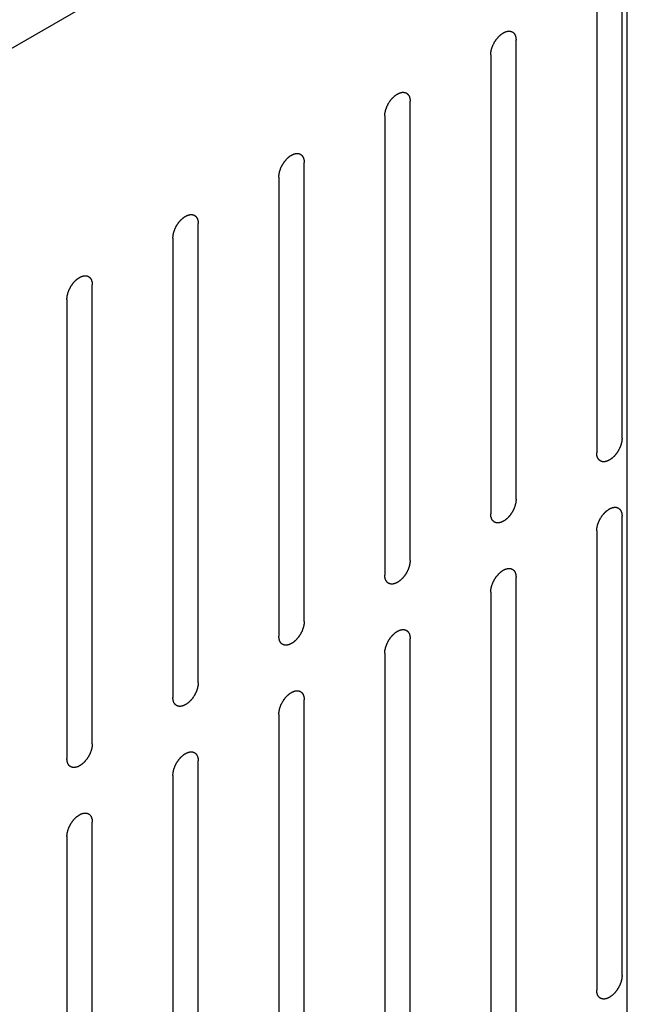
# Model space of a CAD drawing. Header units: inches. Extents: x 5 to 265, y 5 to 171.
# Tile 33 of 212: x 193.74 to 195, y 78.89 to 80.94. Entities that reach past the tile are written whole.
import ezdxf

# ---------------------------------------------------------------- set-up
doc = ezdxf.new("R2010")
doc.units = ezdxf.units.IN
doc.header["$LTSCALE"] = 14.96
doc.header["$MEASUREMENT"] = 0
doc.layers.get('0').update_dxf_attribs({"linetype": 'CONTINUOUS'})

msp = doc.modelspace()

# ---------------------------------------------------------------- linework, layer by layer
at = {"color": 7, "linetype": 'Continuous'}
for p, q in [((195.0046, 60.5139), (195.0046, 123.458)), ((190.5337, 79.0445), (195.0046, 81.6258)), ((194.9937, 80.0686), (194.9937, 81.028)), ((194.9407, 80.9974), (194.9407, 80.038)), ((194.7724, 79.9408), (194.7724, 80.9002)), ((194.7194, 80.8696), (194.7194, 79.9102)), ((194.5511, 79.813), (194.5511, 80.7724)), ((194.498, 80.7418), (194.498, 79.7824)), ((194.3298, 79.6852), (194.3298, 80.6446)), ((194.2767, 80.614), (194.2767, 79.6546)), ((194.1084, 79.5575), (194.1084, 80.5169)), ((194.0554, 80.4862), (194.0554, 79.5268)), ((193.8871, 79.4297), (193.8871, 80.3891)), ((193.8341, 80.3585), (193.8341, 79.3991)), ((194.9937, 78.9459), (194.9937, 79.9053)), ((194.9407, 79.8747), (194.9407, 78.9153)), ((194.7724, 78.8181), (194.7724, 79.7775)), ((194.7194, 79.7469), (194.7194, 78.7875)), ((194.5511, 78.6903), (194.5511, 79.6497)), ((194.498, 79.6191), (194.498, 78.6597)), ((194.3298, 78.5625), (194.3298, 79.5219)), ((194.2767, 79.4913), (194.2767, 78.5319)), ((194.1084, 78.4348), (194.1084, 79.3942)), ((194.0554, 79.3635), (194.0554, 78.4042)), ((193.8871, 78.307), (193.8871, 79.2664)), ((193.8341, 79.2358), (193.8341, 78.2764))]:
    msp.add_line(p, q, dxfattribs=at)
for points in [[(194.7194, 80.8696), (194.7194, 80.8701), (194.7195, 80.8711), (194.7196, 80.8727), (194.7197, 80.874), (194.7198, 80.8749), (194.7198, 80.8754), (194.7199, 80.8758), (194.72, 80.8762), (194.7201, 80.8768), (194.7203, 80.8777), (194.7206, 80.8791), (194.7209, 80.8805), (194.7211, 80.8814), (194.7213, 80.882), (194.7214, 80.8824), (194.7215, 80.8828), (194.7217, 80.8834), (194.7221, 80.8843), (194.7226, 80.8857), (194.7231, 80.8871), (194.7234, 80.8881), (194.7237, 80.8887), (194.7238, 80.8891), (194.724, 80.8895), (194.7243, 80.89), (194.7248, 80.891), (194.7255, 80.8924), (194.7262, 80.8938), (194.7266, 80.8947), (194.7269, 80.8953), (194.7271, 80.8957), (194.7274, 80.8961), (194.7277, 80.8966), (194.7283, 80.8975), (194.7291, 80.8988), (194.73, 80.9), (194.7305, 80.9009), (194.7309, 80.9014), (194.7311, 80.9018), (194.7314, 80.9021), (194.7318, 80.9026), (194.7325, 80.9034), (194.7334, 80.9045), (194.7344, 80.9057), (194.735, 80.9065), (194.7354, 80.9069), (194.7357, 80.9073), (194.736, 80.9076), (194.7364, 80.9079), (194.7371, 80.9086), (194.7382, 80.9096), (194.7392, 80.9105), (194.7399, 80.9112), (194.7403, 80.9116), (194.7406, 80.9119), (194.741, 80.9121), (194.7414, 80.9124), (194.7422, 80.9129), (194.7433, 80.9137), (194.7444, 80.9144), (194.7451, 80.915), (194.7456, 80.9153), (194.7459, 80.9155), (194.7462, 80.9156), (194.7466, 80.9159), (194.7474, 80.9162), (194.7485, 80.9167), (194.7495, 80.9172), (194.7503, 80.9175), (194.7507, 80.9177), (194.751, 80.9179), (194.7513, 80.918), (194.7518, 80.9181), (194.7525, 80.9182), (194.7535, 80.9185), (194.7545, 80.9187), (194.7553, 80.9189), (194.7557, 80.9189), (194.756, 80.919), (194.7563, 80.919), (194.7567, 80.919), (194.7573, 80.919), (194.7583, 80.9189), (194.7592, 80.9189), (194.7599, 80.9189), (194.7603, 80.9189), (194.7606, 80.9189), (194.7608, 80.9188), (194.7612, 80.9186), (194.7617, 80.9184), (194.7626, 80.9181), (194.7634, 80.9178), (194.764, 80.9176), (194.7644, 80.9174), (194.7646, 80.9174), (194.7648, 80.9172), (194.7651, 80.917), (194.7656, 80.9166), (194.7663, 80.916), (194.767, 80.9154), (194.7674, 80.915), (194.7677, 80.9148), (194.7679, 80.9147), (194.7681, 80.9144), (194.7683, 80.9141), (194.7686, 80.9135), (194.7691, 80.9127), (194.7696, 80.9119), (194.77, 80.9113), (194.7702, 80.911), (194.7704, 80.9108), (194.7705, 80.9105), (194.7706, 80.9101), (194.7708, 80.9094), (194.7711, 80.9084), (194.7714, 80.9074), (194.7717, 80.9067), (194.7718, 80.9062), (194.7719, 80.906), (194.7719, 80.9056), (194.772, 80.9051), (194.772, 80.9043), (194.7721, 80.9031), (194.7723, 80.9016), (194.7724, 80.9007), (194.7724, 80.9002)], [(194.498, 80.7418), (194.4981, 80.7423), (194.4982, 80.7434), (194.4983, 80.7449), (194.4984, 80.7462), (194.4985, 80.7471), (194.4985, 80.7476), (194.4985, 80.748), (194.4986, 80.7484), (194.4988, 80.749), (194.499, 80.75), (194.4993, 80.7513), (194.4996, 80.7527), (194.4998, 80.7537), (194.5, 80.7542), (194.5, 80.7546), (194.5002, 80.755), (194.5004, 80.7556), (194.5008, 80.7566), (194.5013, 80.758), (194.5018, 80.7593), (194.5021, 80.7603), (194.5023, 80.7609), (194.5025, 80.7613), (194.5027, 80.7617), (194.503, 80.7623), (194.5035, 80.7632), (194.5041, 80.7646), (194.5048, 80.766), (194.5053, 80.767), (194.5056, 80.7675), (194.5058, 80.7679), (194.5061, 80.7683), (194.5064, 80.7688), (194.507, 80.7697), (194.5078, 80.771), (194.5086, 80.7722), (194.5092, 80.7731), (194.5096, 80.7736), (194.5098, 80.774), (194.5101, 80.7744), (194.5105, 80.7748), (194.5111, 80.7756), (194.5121, 80.7768), (194.513, 80.7779), (194.5137, 80.7787), (194.5141, 80.7791), (194.5144, 80.7795), (194.5147, 80.7798), (194.5151, 80.7802), (194.5158, 80.7808), (194.5168, 80.7818), (194.5179, 80.7827), (194.5186, 80.7834), (194.519, 80.7838), (194.5193, 80.7841), (194.5196, 80.7843), (194.5201, 80.7846), (194.5208, 80.7851), (194.5219, 80.7859), (194.523, 80.7867), (194.5238, 80.7872), (194.5242, 80.7875), (194.5246, 80.7877), (194.5249, 80.7879), (194.5253, 80.7881), (194.5261, 80.7884), (194.5271, 80.7889), (194.5282, 80.7894), (194.529, 80.7898), (194.5294, 80.79), (194.5297, 80.7901), (194.53, 80.7902), (194.5304, 80.7903), (194.5312, 80.7904), (194.5322, 80.7907), (194.5332, 80.7909), (194.5339, 80.7911), (194.5344, 80.7912), (194.5347, 80.7913), (194.5349, 80.7912), (194.5353, 80.7912), (194.536, 80.7912), (194.537, 80.7912), (194.5379, 80.7911), (194.5386, 80.7911), (194.5389, 80.7911), (194.5392, 80.7911), (194.5395, 80.791), (194.5398, 80.7909), (194.5404, 80.7906), (194.5413, 80.7903), (194.5421, 80.79), (194.5427, 80.7898), (194.5431, 80.7897), (194.5433, 80.7896), (194.5435, 80.7894), (194.5438, 80.7892), (194.5443, 80.7888), (194.545, 80.7882), (194.5456, 80.7876), (194.5461, 80.7873), (194.5464, 80.787), (194.5466, 80.7869), (194.5467, 80.7866), (194.547, 80.7863), (194.5473, 80.7857), (194.5478, 80.7849), (194.5483, 80.7841), (194.5487, 80.7836), (194.5489, 80.7832), (194.5491, 80.783), (194.5491, 80.7827), (194.5493, 80.7823), (194.5495, 80.7816), (194.5498, 80.7806), (194.5501, 80.7796), (194.5503, 80.7789), (194.5505, 80.7785), (194.5506, 80.7782), (194.5506, 80.7778), (194.5506, 80.7773), (194.5507, 80.7765), (194.5508, 80.7753), (194.5509, 80.7738), (194.551, 80.7729), (194.5511, 80.7724)], [(194.2767, 80.614), (194.2768, 80.6145), (194.2768, 80.6156), (194.277, 80.6171), (194.2771, 80.6184), (194.2772, 80.6193), (194.2772, 80.6199), (194.2772, 80.6202), (194.2773, 80.6207), (194.2774, 80.6212), (194.2777, 80.6222), (194.278, 80.6235), (194.2783, 80.6249), (194.2785, 80.6259), (194.2786, 80.6264), (194.2787, 80.6268), (194.2789, 80.6273), (194.2791, 80.6278), (194.2794, 80.6288), (194.2799, 80.6302), (194.2804, 80.6316), (194.2808, 80.6325), (194.281, 80.6331), (194.2811, 80.6335), (194.2814, 80.6339), (194.2816, 80.6345), (194.2821, 80.6354), (194.2828, 80.6368), (194.2835, 80.6382), (194.284, 80.6392), (194.2843, 80.6397), (194.2845, 80.6402), (194.2847, 80.6405), (194.2851, 80.641), (194.2857, 80.6419), (194.2865, 80.6432), (194.2873, 80.6445), (194.2879, 80.6454), (194.2882, 80.6459), (194.2885, 80.6463), (194.2888, 80.6466), (194.2892, 80.647), (194.2898, 80.6478), (194.2908, 80.649), (194.2917, 80.6501), (194.2924, 80.6509), (194.2928, 80.6514), (194.293, 80.6517), (194.2934, 80.652), (194.2938, 80.6524), (194.2945, 80.653), (194.2955, 80.654), (194.2966, 80.655), (194.2973, 80.6556), (194.2977, 80.656), (194.298, 80.6563), (194.2983, 80.6565), (194.2988, 80.6568), (194.2995, 80.6574), (194.3006, 80.6581), (194.3017, 80.6589), (194.3025, 80.6594), (194.3029, 80.6597), (194.3032, 80.66), (194.3036, 80.6601), (194.304, 80.6603), (194.3047, 80.6606), (194.3058, 80.6611), (194.3069, 80.6616), (194.3076, 80.662), (194.3081, 80.6622), (194.3084, 80.6624), (194.3087, 80.6624), (194.3091, 80.6625), (194.3098, 80.6627), (194.3109, 80.6629), (194.3119, 80.6631), (194.3126, 80.6633), (194.313, 80.6634), (194.3133, 80.6635), (194.3136, 80.6634), (194.314, 80.6634), (194.3147, 80.6634), (194.3156, 80.6634), (194.3166, 80.6633), (194.3172, 80.6633), (194.3176, 80.6633), (194.3179, 80.6633), (194.3182, 80.6632), (194.3185, 80.6631), (194.3191, 80.6629), (194.32, 80.6625), (194.3208, 80.6622), (194.3214, 80.662), (194.3217, 80.6619), (194.322, 80.6618), (194.3222, 80.6616), (194.3225, 80.6614), (194.3229, 80.661), (194.3236, 80.6604), (194.3243, 80.6599), (194.3248, 80.6595), (194.3251, 80.6592), (194.3253, 80.6591), (194.3254, 80.6588), (194.3256, 80.6585), (194.326, 80.658), (194.3265, 80.6572), (194.327, 80.6563), (194.3274, 80.6558), (194.3276, 80.6555), (194.3277, 80.6552), (194.3278, 80.6549), (194.3279, 80.6545), (194.3282, 80.6538), (194.3285, 80.6528), (194.3288, 80.6518), (194.329, 80.6511), (194.3291, 80.6507), (194.3292, 80.6504), (194.3293, 80.65), (194.3293, 80.6495), (194.3294, 80.6487), (194.3295, 80.6475), (194.3296, 80.6461), (194.3297, 80.6451), (194.3298, 80.6446)], [(194.0554, 80.4862), (194.0554, 80.4868), (194.0555, 80.4878), (194.0556, 80.4894), (194.0558, 80.4907), (194.0558, 80.4916), (194.0559, 80.4921), (194.0559, 80.4925), (194.056, 80.4929), (194.0561, 80.4934), (194.0563, 80.4944), (194.0566, 80.4958), (194.057, 80.4971), (194.0572, 80.4981), (194.0573, 80.4986), (194.0574, 80.4991), (194.0576, 80.4995), (194.0578, 80.5), (194.0581, 80.501), (194.0586, 80.5024), (194.0591, 80.5038), (194.0595, 80.5048), (194.0597, 80.5053), (194.0598, 80.5057), (194.06, 80.5061), (194.0603, 80.5067), (194.0608, 80.5077), (194.0615, 80.5091), (194.0622, 80.5104), (194.0627, 80.5114), (194.063, 80.512), (194.0632, 80.5124), (194.0634, 80.5127), (194.0637, 80.5133), (194.0643, 80.5141), (194.0652, 80.5154), (194.066, 80.5167), (194.0666, 80.5176), (194.0669, 80.5181), (194.0672, 80.5185), (194.0675, 80.5188), (194.0678, 80.5193), (194.0685, 80.5201), (194.0694, 80.5212), (194.0704, 80.5223), (194.0711, 80.5231), (194.0714, 80.5236), (194.0717, 80.5239), (194.072, 80.5242), (194.0724, 80.5246), (194.0732, 80.5253), (194.0742, 80.5262), (194.0752, 80.5272), (194.076, 80.5279), (194.0764, 80.5282), (194.0767, 80.5285), (194.077, 80.5288), (194.0774, 80.5291), (194.0782, 80.5296), (194.0793, 80.5303), (194.0804, 80.5311), (194.0812, 80.5316), (194.0816, 80.5319), (194.0819, 80.5322), (194.0822, 80.5323), (194.0827, 80.5325), (194.0834, 80.5329), (194.0845, 80.5334), (194.0856, 80.5339), (194.0863, 80.5342), (194.0867, 80.5344), (194.0871, 80.5346), (194.0874, 80.5346), (194.0878, 80.5347), (194.0885, 80.5349), (194.0895, 80.5351), (194.0906, 80.5354), (194.0913, 80.5355), (194.0917, 80.5356), (194.092, 80.5357), (194.0923, 80.5357), (194.0927, 80.5357), (194.0934, 80.5356), (194.0943, 80.5356), (194.0953, 80.5356), (194.0959, 80.5355), (194.0963, 80.5355), (194.0966, 80.5355), (194.0968, 80.5354), (194.0972, 80.5353), (194.0978, 80.5351), (194.0986, 80.5348), (194.0995, 80.5345), (194.1001, 80.5342), (194.1004, 80.5341), (194.1007, 80.534), (194.1009, 80.5338), (194.1011, 80.5336), (194.1016, 80.5332), (194.1023, 80.5327), (194.103, 80.5321), (194.1035, 80.5317), (194.1037, 80.5315), (194.104, 80.5313), (194.1041, 80.5311), (194.1043, 80.5307), (194.1047, 80.5302), (194.1052, 80.5294), (194.1057, 80.5286), (194.106, 80.528), (194.1062, 80.5277), (194.1064, 80.5275), (194.1065, 80.5271), (194.1066, 80.5267), (194.1068, 80.526), (194.1072, 80.525), (194.1075, 80.524), (194.1077, 80.5233), (194.1078, 80.5229), (194.1079, 80.5226), (194.1079, 80.5222), (194.108, 80.5218), (194.1081, 80.5209), (194.1082, 80.5197), (194.1083, 80.5183), (194.1084, 80.5173), (194.1084, 80.5169)], [(193.8341, 80.3585), (193.8341, 80.359), (193.8342, 80.36), (193.8343, 80.3616), (193.8344, 80.3629), (193.8345, 80.3638), (193.8346, 80.3643), (193.8346, 80.3647), (193.8347, 80.3651), (193.8348, 80.3657), (193.835, 80.3666), (193.8353, 80.368), (193.8356, 80.3694), (193.8359, 80.3703), (193.836, 80.3709), (193.8361, 80.3713), (193.8362, 80.3717), (193.8364, 80.3722), (193.8368, 80.3732), (193.8373, 80.3746), (193.8378, 80.376), (193.8381, 80.377), (193.8384, 80.3775), (193.8385, 80.378), (193.8387, 80.3784), (193.839, 80.3789), (193.8395, 80.3799), (193.8402, 80.3813), (193.8409, 80.3827), (193.8414, 80.3836), (193.8416, 80.3842), (193.8418, 80.3846), (193.8421, 80.385), (193.8424, 80.3855), (193.843, 80.3864), (193.8438, 80.3876), (193.8447, 80.3889), (193.8453, 80.3898), (193.8456, 80.3903), (193.8458, 80.3907), (193.8461, 80.391), (193.8465, 80.3915), (193.8472, 80.3923), (193.8481, 80.3934), (193.8491, 80.3946), (193.8497, 80.3954), (193.8501, 80.3958), (193.8504, 80.3962), (193.8507, 80.3964), (193.8511, 80.3968), (193.8518, 80.3975), (193.8529, 80.3984), (193.8539, 80.3994), (193.8546, 80.4001), (193.855, 80.4005), (193.8553, 80.4008), (193.8557, 80.401), (193.8561, 80.4013), (193.8569, 80.4018), (193.858, 80.4026), (193.8591, 80.4033), (193.8598, 80.4039), (193.8603, 80.4041), (193.8606, 80.4044), (193.8609, 80.4045), (193.8613, 80.4047), (193.8621, 80.4051), (193.8632, 80.4056), (193.8642, 80.4061), (193.865, 80.4064), (193.8654, 80.4066), (193.8657, 80.4068), (193.866, 80.4068), (193.8665, 80.4069), (193.8672, 80.4071), (193.8682, 80.4073), (193.8692, 80.4076), (193.87, 80.4077), (193.8704, 80.4078), (193.8707, 80.4079), (193.871, 80.4079), (193.8714, 80.4079), (193.872, 80.4079), (193.873, 80.4078), (193.8739, 80.4078), (193.8746, 80.4078), (193.875, 80.4077), (193.8753, 80.4078), (193.8755, 80.4076), (193.8759, 80.4075), (193.8765, 80.4073), (193.8773, 80.407), (193.8782, 80.4067), (193.8787, 80.4065), (193.8791, 80.4063), (193.8794, 80.4063), (193.8795, 80.4061), (193.8798, 80.4058), (193.8803, 80.4054), (193.881, 80.4049), (193.8817, 80.4043), (193.8821, 80.4039), (193.8824, 80.4037), (193.8826, 80.4035), (193.8828, 80.4033), (193.883, 80.403), (193.8833, 80.4024), (193.8838, 80.4016), (193.8844, 80.4008), (193.8847, 80.4002), (193.8849, 80.3999), (193.8851, 80.3997), (193.8852, 80.3994), (193.8853, 80.399), (193.8855, 80.3982), (193.8858, 80.3972), (193.8861, 80.3962), (193.8864, 80.3955), (193.8865, 80.3951), (193.8866, 80.3948), (193.8866, 80.3945), (193.8867, 80.394), (193.8867, 80.3931), (193.8868, 80.3919), (193.887, 80.3905), (193.8871, 80.3895), (193.8871, 80.3891)], [(194.9937, 80.0686), (194.9937, 80.0681), (194.9936, 80.067), (194.9935, 80.0655), (194.9934, 80.0642), (194.9933, 80.0633), (194.9932, 80.0627), (194.9932, 80.0623), (194.9931, 80.0619), (194.993, 80.0614), (194.9928, 80.0604), (194.9925, 80.0591), (194.9922, 80.0577), (194.9919, 80.0567), (194.9918, 80.0562), (194.9917, 80.0558), (194.9916, 80.0553), (194.9914, 80.0548), (194.991, 80.0538), (194.9905, 80.0524), (194.99, 80.051), (194.9897, 80.0501), (194.9894, 80.0495), (194.9893, 80.0491), (194.9891, 80.0487), (194.9888, 80.0481), (194.9883, 80.0471), (194.9876, 80.0458), (194.9869, 80.0444), (194.9864, 80.0434), (194.9862, 80.0429), (194.986, 80.0424), (194.9857, 80.0421), (194.9854, 80.0416), (194.9848, 80.0407), (194.984, 80.0394), (194.9831, 80.0381), (194.9825, 80.0372), (194.9822, 80.0367), (194.982, 80.0363), (194.9817, 80.036), (194.9813, 80.0355), (194.9806, 80.0348), (194.9797, 80.0336), (194.9787, 80.0325), (194.9781, 80.0317), (194.9777, 80.0312), (194.9774, 80.0309), (194.9771, 80.0306), (194.9767, 80.0302), (194.976, 80.0295), (194.9749, 80.0286), (194.9739, 80.0276), (194.9732, 80.027), (194.9728, 80.0266), (194.9725, 80.0263), (194.9721, 80.0261), (194.9717, 80.0258), (194.9709, 80.0252), (194.9698, 80.0245), (194.9687, 80.0237), (194.968, 80.0232), (194.9675, 80.0229), (194.9672, 80.0226), (194.9669, 80.0225), (194.9665, 80.0223), (194.9657, 80.022), (194.9646, 80.0215), (194.9636, 80.021), (194.9628, 80.0206), (194.9624, 80.0204), (194.9621, 80.0202), (194.9617, 80.0202), (194.9613, 80.0201), (194.9606, 80.0199), (194.9596, 80.0197), (194.9585, 80.0195), (194.9578, 80.0193), (194.9574, 80.0192), (194.9571, 80.0191), (194.9568, 80.0191), (194.9564, 80.0192), (194.9558, 80.0192), (194.9548, 80.0192), (194.9539, 80.0193), (194.9532, 80.0193), (194.9528, 80.0193), (194.9525, 80.0193), (194.9523, 80.0194), (194.9519, 80.0195), (194.9513, 80.0197), (194.9505, 80.02), (194.9496, 80.0204), (194.9491, 80.0206), (194.9487, 80.0207), (194.9484, 80.0208), (194.9483, 80.021), (194.948, 80.0212), (194.9475, 80.0216), (194.9468, 80.0222), (194.9461, 80.0227), (194.9457, 80.0231), (194.9454, 80.0234), (194.9452, 80.0235), (194.945, 80.0238), (194.9448, 80.0241), (194.9445, 80.0246), (194.9439, 80.0254), (194.9434, 80.0263), (194.9431, 80.0268), (194.9429, 80.0271), (194.9427, 80.0274), (194.9426, 80.0277), (194.9425, 80.0281), (194.9423, 80.0288), (194.942, 80.0298), (194.9417, 80.0308), (194.9414, 80.0315), (194.9413, 80.0319), (194.9412, 80.0322), (194.9412, 80.0326), (194.9411, 80.033), (194.9411, 80.0339), (194.941, 80.0351), (194.9408, 80.0365), (194.9407, 80.0375), (194.9407, 80.038)], [(194.7724, 79.9408), (194.7724, 79.9403), (194.7723, 79.9392), (194.7721, 79.9377), (194.772, 79.9364), (194.772, 79.9355), (194.7719, 79.935), (194.7719, 79.9346), (194.7718, 79.9341), (194.7717, 79.9336), (194.7715, 79.9326), (194.7711, 79.9313), (194.7708, 79.9299), (194.7706, 79.9289), (194.7705, 79.9284), (194.7704, 79.928), (194.7702, 79.9276), (194.77, 79.927), (194.7697, 79.926), (194.7692, 79.9246), (194.7687, 79.9232), (194.7683, 79.9223), (194.7681, 79.9217), (194.768, 79.9213), (194.7678, 79.9209), (194.7675, 79.9203), (194.767, 79.9194), (194.7663, 79.918), (194.7656, 79.9166), (194.7651, 79.9156), (194.7648, 79.9151), (194.7646, 79.9147), (194.7644, 79.9143), (194.7641, 79.9138), (194.7635, 79.9129), (194.7626, 79.9116), (194.7618, 79.9103), (194.7612, 79.9095), (194.7609, 79.9089), (194.7606, 79.9086), (194.7603, 79.9082), (194.76, 79.9078), (194.7593, 79.907), (194.7584, 79.9058), (194.7574, 79.9047), (194.7567, 79.9039), (194.7564, 79.9035), (194.7561, 79.9031), (194.7558, 79.9028), (194.7554, 79.9024), (194.7546, 79.9018), (194.7536, 79.9008), (194.7526, 79.8998), (194.7518, 79.8992), (194.7514, 79.8988), (194.7511, 79.8985), (194.7508, 79.8983), (194.7504, 79.898), (194.7496, 79.8974), (194.7485, 79.8967), (194.7474, 79.8959), (194.7466, 79.8954), (194.7462, 79.8951), (194.7459, 79.8949), (194.7456, 79.8947), (194.7451, 79.8945), (194.7444, 79.8942), (194.7433, 79.8937), (194.7422, 79.8932), (194.7415, 79.8928), (194.7411, 79.8926), (194.7407, 79.8925), (194.7404, 79.8924), (194.74, 79.8923), (194.7393, 79.8922), (194.7383, 79.8919), (194.7372, 79.8917), (194.7365, 79.8915), (194.7361, 79.8914), (194.7358, 79.8913), (194.7355, 79.8914), (194.7351, 79.8914), (194.7344, 79.8914), (194.7335, 79.8914), (194.7325, 79.8915), (194.7319, 79.8915), (194.7315, 79.8915), (194.7312, 79.8915), (194.731, 79.8916), (194.7306, 79.8917), (194.73, 79.892), (194.7292, 79.8923), (194.7283, 79.8926), (194.7277, 79.8928), (194.7274, 79.8929), (194.7271, 79.893), (194.7269, 79.8932), (194.7267, 79.8934), (194.7262, 79.8938), (194.7255, 79.8944), (194.7248, 79.8949), (194.7243, 79.8953), (194.7241, 79.8956), (194.7238, 79.8957), (194.7237, 79.896), (194.7235, 79.8963), (194.7231, 79.8969), (194.7226, 79.8977), (194.7221, 79.8985), (194.7218, 79.899), (194.7216, 79.8994), (194.7214, 79.8996), (194.7213, 79.8999), (194.7212, 79.9003), (194.721, 79.901), (194.7206, 79.902), (194.7203, 79.903), (194.7201, 79.9037), (194.72, 79.9041), (194.7199, 79.9044), (194.7199, 79.9048), (194.7198, 79.9053), (194.7197, 79.9061), (194.7196, 79.9073), (194.7195, 79.9087), (194.7194, 79.9097), (194.7194, 79.9102)], [(194.9407, 79.8747), (194.9407, 79.8752), (194.9408, 79.8762), (194.9409, 79.8778), (194.9411, 79.8791), (194.9411, 79.88), (194.9412, 79.8805), (194.9412, 79.8809), (194.9413, 79.8813), (194.9414, 79.8819), (194.9416, 79.8828), (194.9419, 79.8842), (194.9423, 79.8856), (194.9425, 79.8865), (194.9426, 79.8871), (194.9427, 79.8875), (194.9428, 79.8879), (194.943, 79.8885), (194.9434, 79.8894), (194.9439, 79.8908), (194.9444, 79.8922), (194.9448, 79.8932), (194.945, 79.8937), (194.9451, 79.8942), (194.9453, 79.8946), (194.9456, 79.8951), (194.9461, 79.8961), (194.9468, 79.8975), (194.9475, 79.8989), (194.948, 79.8998), (194.9483, 79.9004), (194.9484, 79.9008), (194.9487, 79.9012), (194.949, 79.9017), (194.9496, 79.9026), (194.9505, 79.9038), (194.9513, 79.9051), (194.9519, 79.906), (194.9522, 79.9065), (194.9524, 79.9069), (194.9527, 79.9072), (194.9531, 79.9077), (194.9538, 79.9085), (194.9547, 79.9096), (194.9557, 79.9108), (194.9564, 79.9116), (194.9567, 79.912), (194.957, 79.9124), (194.9573, 79.9126), (194.9577, 79.913), (194.9585, 79.9137), (194.9595, 79.9147), (194.9605, 79.9156), (194.9612, 79.9163), (194.9617, 79.9167), (194.962, 79.917), (194.9623, 79.9172), (194.9627, 79.9175), (194.9635, 79.918), (194.9646, 79.9188), (194.9657, 79.9195), (194.9664, 79.9201), (194.9669, 79.9204), (194.9672, 79.9206), (194.9675, 79.9207), (194.968, 79.9209), (194.9687, 79.9213), (194.9698, 79.9218), (194.9709, 79.9223), (194.9716, 79.9226), (194.972, 79.9228), (194.9724, 79.923), (194.9727, 79.923), (194.9731, 79.9232), (194.9738, 79.9233), (194.9748, 79.9235), (194.9759, 79.9238), (194.9766, 79.924), (194.977, 79.924), (194.9773, 79.9241), (194.9776, 79.9241), (194.978, 79.9241), (194.9786, 79.9241), (194.9796, 79.924), (194.9805, 79.924), (194.9812, 79.924), (194.9816, 79.924), (194.9819, 79.924), (194.9821, 79.9238), (194.9825, 79.9237), (194.9831, 79.9235), (194.9839, 79.9232), (194.9848, 79.9229), (194.9854, 79.9227), (194.9857, 79.9225), (194.986, 79.9225), (194.9862, 79.9223), (194.9864, 79.9221), (194.9869, 79.9217), (194.9876, 79.9211), (194.9883, 79.9205), (194.9888, 79.9201), (194.989, 79.9199), (194.9893, 79.9197), (194.9894, 79.9195), (194.9896, 79.9192), (194.99, 79.9186), (194.9905, 79.9178), (194.991, 79.917), (194.9913, 79.9164), (194.9915, 79.9161), (194.9917, 79.9159), (194.9918, 79.9156), (194.9919, 79.9152), (194.9921, 79.9145), (194.9924, 79.9135), (194.9928, 79.9124), (194.993, 79.9117), (194.9931, 79.9113), (194.9932, 79.911), (194.9932, 79.9107), (194.9933, 79.9102), (194.9934, 79.9094), (194.9935, 79.9082), (194.9936, 79.9067), (194.9937, 79.9058), (194.9937, 79.9053)], [(194.5511, 79.813), (194.551, 79.8125), (194.551, 79.8115), (194.5508, 79.8099), (194.5507, 79.8086), (194.5506, 79.8077), (194.5506, 79.8072), (194.5506, 79.8068), (194.5505, 79.8064), (194.5504, 79.8058), (194.5501, 79.8049), (194.5498, 79.8035), (194.5495, 79.8021), (194.5493, 79.8012), (194.5492, 79.8006), (194.5491, 79.8002), (194.5489, 79.7998), (194.5487, 79.7992), (194.5484, 79.7982), (194.5479, 79.7969), (194.5474, 79.7955), (194.547, 79.7945), (194.5468, 79.7939), (194.5467, 79.7935), (194.5464, 79.7931), (194.5462, 79.7926), (194.5457, 79.7916), (194.545, 79.7902), (194.5443, 79.7888), (194.5438, 79.7879), (194.5435, 79.7873), (194.5433, 79.7869), (194.5431, 79.7865), (194.5427, 79.786), (194.5421, 79.7851), (194.5413, 79.7838), (194.5405, 79.7826), (194.5399, 79.7817), (194.5396, 79.7812), (194.5393, 79.7808), (194.539, 79.7804), (194.5386, 79.78), (194.538, 79.7792), (194.537, 79.7781), (194.5361, 79.7769), (194.5354, 79.7761), (194.535, 79.7757), (194.5348, 79.7753), (194.5344, 79.775), (194.534, 79.7747), (194.5333, 79.774), (194.5323, 79.773), (194.5312, 79.7721), (194.5305, 79.7714), (194.5301, 79.771), (194.5298, 79.7707), (194.5295, 79.7705), (194.529, 79.7702), (194.5283, 79.7697), (194.5272, 79.7689), (194.5261, 79.7682), (194.5253, 79.7676), (194.5249, 79.7673), (194.5246, 79.7671), (194.5242, 79.7669), (194.5238, 79.7667), (194.5231, 79.7664), (194.522, 79.7659), (194.5209, 79.7654), (194.5202, 79.765), (194.5197, 79.7649), (194.5194, 79.7647), (194.5191, 79.7646), (194.5187, 79.7645), (194.518, 79.7644), (194.5169, 79.7641), (194.5159, 79.7639), (194.5152, 79.7637), (194.5148, 79.7636), (194.5144, 79.7635), (194.5142, 79.7636), (194.5138, 79.7636), (194.5131, 79.7636), (194.5122, 79.7637), (194.5112, 79.7637), (194.5106, 79.7637), (194.5102, 79.7637), (194.5099, 79.7637), (194.5096, 79.7638), (194.5093, 79.764), (194.5087, 79.7642), (194.5078, 79.7645), (194.507, 79.7648), (194.5064, 79.765), (194.5061, 79.7651), (194.5058, 79.7652), (194.5056, 79.7654), (194.5053, 79.7656), (194.5049, 79.766), (194.5042, 79.7666), (194.5035, 79.7672), (194.503, 79.7676), (194.5027, 79.7678), (194.5025, 79.7679), (194.5024, 79.7682), (194.5022, 79.7685), (194.5018, 79.7691), (194.5013, 79.7699), (194.5008, 79.7707), (194.5004, 79.7712), (194.5002, 79.7716), (194.5001, 79.7718), (194.5, 79.7721), (194.4999, 79.7725), (194.4996, 79.7732), (194.4993, 79.7742), (194.499, 79.7752), (194.4988, 79.7759), (194.4987, 79.7764), (194.4986, 79.7766), (194.4985, 79.777), (194.4985, 79.7775), (194.4984, 79.7783), (194.4983, 79.7795), (194.4982, 79.781), (194.4981, 79.7819), (194.498, 79.7824)], [(194.7194, 79.7469), (194.7194, 79.7474), (194.7195, 79.7484), (194.7196, 79.75), (194.7197, 79.7513), (194.7198, 79.7522), (194.7198, 79.7527), (194.7199, 79.7531), (194.72, 79.7535), (194.7201, 79.7541), (194.7203, 79.755), (194.7206, 79.7564), (194.7209, 79.7578), (194.7211, 79.7587), (194.7213, 79.7593), (194.7214, 79.7597), (194.7215, 79.7601), (194.7217, 79.7607), (194.7221, 79.7617), (194.7226, 79.763), (194.7231, 79.7644), (194.7234, 79.7654), (194.7237, 79.766), (194.7238, 79.7664), (194.724, 79.7668), (194.7243, 79.7674), (194.7248, 79.7683), (194.7255, 79.7697), (194.7262, 79.7711), (194.7266, 79.7721), (194.7269, 79.7726), (194.7271, 79.773), (194.7274, 79.7734), (194.7277, 79.7739), (194.7283, 79.7748), (194.7291, 79.7761), (194.73, 79.7773), (194.7305, 79.7782), (194.7309, 79.7787), (194.7311, 79.7791), (194.7314, 79.7795), (194.7318, 79.7799), (194.7325, 79.7807), (194.7334, 79.7818), (194.7344, 79.783), (194.735, 79.7838), (194.7354, 79.7842), (194.7357, 79.7846), (194.736, 79.7849), (194.7364, 79.7853), (194.7371, 79.7859), (194.7382, 79.7869), (194.7392, 79.7878), (194.7399, 79.7885), (194.7403, 79.7889), (194.7406, 79.7892), (194.741, 79.7894), (194.7414, 79.7897), (194.7422, 79.7902), (194.7433, 79.791), (194.7444, 79.7917), (194.7451, 79.7923), (194.7456, 79.7926), (194.7459, 79.7928), (194.7462, 79.793), (194.7466, 79.7932), (194.7474, 79.7935), (194.7485, 79.794), (194.7495, 79.7945), (194.7503, 79.7949), (194.7507, 79.795), (194.751, 79.7952), (194.7513, 79.7953), (194.7518, 79.7954), (194.7525, 79.7955), (194.7535, 79.7958), (194.7545, 79.796), (194.7553, 79.7962), (194.7557, 79.7963), (194.756, 79.7964), (194.7563, 79.7963), (194.7567, 79.7963), (194.7573, 79.7963), (194.7583, 79.7963), (194.7592, 79.7962), (194.7599, 79.7962), (194.7603, 79.7962), (194.7606, 79.7962), (194.7608, 79.7961), (194.7612, 79.796), (194.7617, 79.7957), (194.7626, 79.7954), (194.7634, 79.7951), (194.764, 79.7949), (194.7644, 79.7948), (194.7646, 79.7947), (194.7648, 79.7945), (194.7651, 79.7943), (194.7656, 79.7939), (194.7663, 79.7933), (194.767, 79.7927), (194.7674, 79.7923), (194.7677, 79.7921), (194.7679, 79.792), (194.7681, 79.7917), (194.7683, 79.7914), (194.7686, 79.7908), (194.7691, 79.79), (194.7696, 79.7892), (194.77, 79.7887), (194.7702, 79.7883), (194.7704, 79.7881), (194.7705, 79.7878), (194.7706, 79.7874), (194.7708, 79.7867), (194.7711, 79.7857), (194.7714, 79.7847), (194.7717, 79.784), (194.7718, 79.7835), (194.7719, 79.7833), (194.7719, 79.7829), (194.772, 79.7824), (194.772, 79.7816), (194.7721, 79.7804), (194.7723, 79.7789), (194.7724, 79.778), (194.7724, 79.7775)], [(194.3298, 79.6852), (194.3297, 79.6847), (194.3296, 79.6837), (194.3295, 79.6821), (194.3294, 79.6808), (194.3293, 79.6799), (194.3293, 79.6794), (194.3293, 79.679), (194.3292, 79.6786), (194.329, 79.678), (194.3288, 79.6771), (194.3285, 79.6757), (194.3282, 79.6743), (194.328, 79.6734), (194.3278, 79.6728), (194.3278, 79.6724), (194.3276, 79.672), (194.3274, 79.6714), (194.327, 79.6705), (194.3265, 79.6691), (194.326, 79.6677), (194.3257, 79.6667), (194.3255, 79.6662), (194.3253, 79.6657), (194.3251, 79.6653), (194.3248, 79.6648), (194.3243, 79.6638), (194.3237, 79.6624), (194.323, 79.661), (194.3225, 79.6601), (194.3222, 79.6595), (194.322, 79.6591), (194.3217, 79.6587), (194.3214, 79.6582), (194.3208, 79.6573), (194.32, 79.6561), (194.3192, 79.6548), (194.3186, 79.6539), (194.3182, 79.6534), (194.318, 79.653), (194.3177, 79.6527), (194.3173, 79.6522), (194.3167, 79.6514), (194.3157, 79.6503), (194.3148, 79.6491), (194.3141, 79.6483), (194.3137, 79.6479), (194.3134, 79.6475), (194.3131, 79.6473), (194.3127, 79.6469), (194.312, 79.6462), (194.311, 79.6452), (194.3099, 79.6443), (194.3092, 79.6436), (194.3088, 79.6432), (194.3085, 79.6429), (194.3082, 79.6427), (194.3077, 79.6424), (194.3069, 79.6419), (194.3059, 79.6411), (194.3048, 79.6404), (194.304, 79.6398), (194.3036, 79.6395), (194.3032, 79.6393), (194.3029, 79.6392), (194.3025, 79.639), (194.3017, 79.6386), (194.3007, 79.6381), (194.2996, 79.6376), (194.2988, 79.6373), (194.2984, 79.6371), (194.2981, 79.6369), (194.2978, 79.6369), (194.2974, 79.6368), (194.2966, 79.6366), (194.2956, 79.6364), (194.2946, 79.6361), (194.2939, 79.636), (194.2934, 79.6359), (194.2931, 79.6358), (194.2928, 79.6358), (194.2925, 79.6358), (194.2918, 79.6358), (194.2908, 79.6359), (194.2899, 79.6359), (194.2892, 79.6359), (194.2889, 79.636), (194.2886, 79.6359), (194.2883, 79.6361), (194.288, 79.6362), (194.2874, 79.6364), (194.2865, 79.6367), (194.2857, 79.637), (194.2851, 79.6372), (194.2847, 79.6374), (194.2845, 79.6374), (194.2843, 79.6376), (194.284, 79.6378), (194.2835, 79.6383), (194.2828, 79.6388), (194.2822, 79.6394), (194.2817, 79.6398), (194.2814, 79.64), (194.2812, 79.6402), (194.2811, 79.6404), (194.2808, 79.6407), (194.2805, 79.6413), (194.28, 79.6421), (194.2795, 79.6429), (194.2791, 79.6435), (194.2789, 79.6438), (194.2787, 79.644), (194.2787, 79.6443), (194.2785, 79.6447), (194.2783, 79.6454), (194.278, 79.6465), (194.2777, 79.6475), (194.2775, 79.6482), (194.2773, 79.6486), (194.2772, 79.6489), (194.2772, 79.6492), (194.2772, 79.6497), (194.2771, 79.6506), (194.277, 79.6517), (194.2769, 79.6532), (194.2768, 79.6541), (194.2767, 79.6546)], [(194.498, 79.6191), (194.4981, 79.6196), (194.4982, 79.6207), (194.4983, 79.6222), (194.4984, 79.6235), (194.4985, 79.6244), (194.4985, 79.625), (194.4985, 79.6253), (194.4986, 79.6258), (194.4988, 79.6263), (194.499, 79.6273), (194.4993, 79.6286), (194.4996, 79.63), (194.4998, 79.631), (194.5, 79.6315), (194.5, 79.6319), (194.5002, 79.6323), (194.5004, 79.6329), (194.5008, 79.6339), (194.5013, 79.6353), (194.5018, 79.6367), (194.5021, 79.6376), (194.5023, 79.6382), (194.5025, 79.6386), (194.5027, 79.639), (194.503, 79.6396), (194.5035, 79.6405), (194.5041, 79.6419), (194.5048, 79.6433), (194.5053, 79.6443), (194.5056, 79.6448), (194.5058, 79.6452), (194.5061, 79.6456), (194.5064, 79.6461), (194.507, 79.647), (194.5078, 79.6483), (194.5086, 79.6496), (194.5092, 79.6505), (194.5096, 79.651), (194.5098, 79.6514), (194.5101, 79.6517), (194.5105, 79.6521), (194.5111, 79.6529), (194.5121, 79.6541), (194.513, 79.6552), (194.5137, 79.656), (194.5141, 79.6565), (194.5144, 79.6568), (194.5147, 79.6571), (194.5151, 79.6575), (194.5158, 79.6581), (194.5168, 79.6591), (194.5179, 79.6601), (194.5186, 79.6607), (194.519, 79.6611), (194.5193, 79.6614), (194.5196, 79.6616), (194.5201, 79.6619), (194.5208, 79.6625), (194.5219, 79.6632), (194.523, 79.664), (194.5238, 79.6645), (194.5242, 79.6648), (194.5246, 79.6651), (194.5249, 79.6652), (194.5253, 79.6654), (194.5261, 79.6657), (194.5271, 79.6662), (194.5282, 79.6667), (194.529, 79.6671), (194.5294, 79.6673), (194.5297, 79.6674), (194.53, 79.6675), (194.5304, 79.6676), (194.5312, 79.6677), (194.5322, 79.668), (194.5332, 79.6682), (194.5339, 79.6684), (194.5344, 79.6685), (194.5347, 79.6686), (194.5349, 79.6685), (194.5353, 79.6685), (194.536, 79.6685), (194.537, 79.6685), (194.5379, 79.6684), (194.5386, 79.6684), (194.5389, 79.6684), (194.5392, 79.6684), (194.5395, 79.6683), (194.5398, 79.6682), (194.5404, 79.6679), (194.5413, 79.6676), (194.5421, 79.6673), (194.5427, 79.6671), (194.5431, 79.667), (194.5433, 79.6669), (194.5435, 79.6667), (194.5438, 79.6665), (194.5443, 79.6661), (194.545, 79.6655), (194.5456, 79.665), (194.5461, 79.6646), (194.5464, 79.6643), (194.5466, 79.6642), (194.5467, 79.6639), (194.547, 79.6636), (194.5473, 79.663), (194.5478, 79.6622), (194.5483, 79.6614), (194.5487, 79.6609), (194.5489, 79.6605), (194.5491, 79.6603), (194.5491, 79.66), (194.5493, 79.6596), (194.5495, 79.6589), (194.5498, 79.6579), (194.5501, 79.6569), (194.5503, 79.6562), (194.5505, 79.6558), (194.5506, 79.6555), (194.5506, 79.6551), (194.5506, 79.6546), (194.5507, 79.6538), (194.5508, 79.6526), (194.5509, 79.6512), (194.551, 79.6502), (194.5511, 79.6497)], [(194.1084, 79.5575), (194.1084, 79.5569), (194.1083, 79.5559), (194.1082, 79.5543), (194.1081, 79.553), (194.108, 79.5521), (194.108, 79.5516), (194.1079, 79.5512), (194.1078, 79.5508), (194.1077, 79.5503), (194.1075, 79.5493), (194.1072, 79.5479), (194.1069, 79.5466), (194.1067, 79.5456), (194.1065, 79.545), (194.1064, 79.5446), (194.1063, 79.5442), (194.1061, 79.5437), (194.1057, 79.5427), (194.1052, 79.5413), (194.1047, 79.5399), (194.1044, 79.5389), (194.1041, 79.5384), (194.104, 79.538), (194.1038, 79.5375), (194.1035, 79.537), (194.103, 79.536), (194.1023, 79.5346), (194.1016, 79.5333), (194.1012, 79.5323), (194.1009, 79.5317), (194.1007, 79.5313), (194.1004, 79.5309), (194.1001, 79.5304), (194.0995, 79.5295), (194.0987, 79.5283), (194.0978, 79.527), (194.0972, 79.5261), (194.0969, 79.5256), (194.0967, 79.5252), (194.0964, 79.5249), (194.096, 79.5244), (194.0953, 79.5236), (194.0944, 79.5225), (194.0934, 79.5214), (194.0928, 79.5206), (194.0924, 79.5201), (194.0921, 79.5198), (194.0918, 79.5195), (194.0914, 79.5191), (194.0907, 79.5184), (194.0896, 79.5175), (194.0886, 79.5165), (194.0879, 79.5158), (194.0875, 79.5155), (194.0872, 79.5151), (194.0868, 79.5149), (194.0864, 79.5146), (194.0856, 79.5141), (194.0845, 79.5133), (194.0834, 79.5126), (194.0827, 79.5121), (194.0822, 79.5118), (194.0819, 79.5115), (194.0816, 79.5114), (194.0812, 79.5112), (194.0804, 79.5108), (194.0793, 79.5103), (194.0783, 79.5098), (194.0775, 79.5095), (194.0771, 79.5093), (194.0768, 79.5091), (194.0765, 79.5091), (194.076, 79.509), (194.0753, 79.5088), (194.0743, 79.5086), (194.0733, 79.5083), (194.0725, 79.5082), (194.0721, 79.5081), (194.0718, 79.508), (194.0715, 79.508), (194.0711, 79.508), (194.0705, 79.5081), (194.0695, 79.5081), (194.0686, 79.5081), (194.0679, 79.5081), (194.0675, 79.5082), (194.0672, 79.5082), (194.067, 79.5083), (194.0666, 79.5084), (194.0661, 79.5086), (194.0652, 79.5089), (194.0644, 79.5092), (194.0638, 79.5095), (194.0634, 79.5096), (194.0632, 79.5097), (194.063, 79.5099), (194.0627, 79.5101), (194.0622, 79.5105), (194.0615, 79.511), (194.0608, 79.5116), (194.0604, 79.512), (194.0601, 79.5122), (194.0599, 79.5124), (194.0597, 79.5126), (194.0595, 79.513), (194.0592, 79.5135), (194.0587, 79.5143), (194.0581, 79.5151), (194.0578, 79.5157), (194.0576, 79.516), (194.0574, 79.5162), (194.0573, 79.5166), (194.0572, 79.517), (194.057, 79.5177), (194.0567, 79.5187), (194.0564, 79.5197), (194.0561, 79.5204), (194.056, 79.5208), (194.0559, 79.5211), (194.0559, 79.5215), (194.0558, 79.5219), (194.0558, 79.5228), (194.0557, 79.524), (194.0555, 79.5254), (194.0554, 79.5264), (194.0554, 79.5268)], [(194.2767, 79.4913), (194.2768, 79.4918), (194.2768, 79.4929), (194.277, 79.4944), (194.2771, 79.4957), (194.2772, 79.4967), (194.2772, 79.4972), (194.2772, 79.4976), (194.2773, 79.498), (194.2774, 79.4985), (194.2777, 79.4995), (194.278, 79.5009), (194.2783, 79.5022), (194.2785, 79.5032), (194.2786, 79.5037), (194.2787, 79.5041), (194.2789, 79.5046), (194.2791, 79.5051), (194.2794, 79.5061), (194.2799, 79.5075), (194.2804, 79.5089), (194.2808, 79.5099), (194.281, 79.5104), (194.2811, 79.5108), (194.2814, 79.5112), (194.2816, 79.5118), (194.2821, 79.5128), (194.2828, 79.5141), (194.2835, 79.5155), (194.284, 79.5165), (194.2843, 79.517), (194.2845, 79.5175), (194.2847, 79.5178), (194.2851, 79.5183), (194.2857, 79.5192), (194.2865, 79.5205), (194.2873, 79.5218), (194.2879, 79.5227), (194.2882, 79.5232), (194.2885, 79.5236), (194.2888, 79.5239), (194.2892, 79.5244), (194.2898, 79.5251), (194.2908, 79.5263), (194.2917, 79.5274), (194.2924, 79.5282), (194.2928, 79.5287), (194.293, 79.529), (194.2934, 79.5293), (194.2938, 79.5297), (194.2945, 79.5304), (194.2955, 79.5313), (194.2966, 79.5323), (194.2973, 79.533), (194.2977, 79.5333), (194.298, 79.5336), (194.2983, 79.5338), (194.2988, 79.5342), (194.2995, 79.5347), (194.3006, 79.5354), (194.3017, 79.5362), (194.3025, 79.5367), (194.3029, 79.537), (194.3032, 79.5373), (194.3036, 79.5374), (194.304, 79.5376), (194.3047, 79.5379), (194.3058, 79.5384), (194.3069, 79.5389), (194.3076, 79.5393), (194.3081, 79.5395), (194.3084, 79.5397), (194.3087, 79.5397), (194.3091, 79.5398), (194.3098, 79.54), (194.3109, 79.5402), (194.3119, 79.5404), (194.3126, 79.5406), (194.313, 79.5407), (194.3133, 79.5408), (194.3136, 79.5408), (194.314, 79.5408), (194.3147, 79.5407), (194.3156, 79.5407), (194.3166, 79.5407), (194.3172, 79.5406), (194.3176, 79.5406), (194.3179, 79.5406), (194.3182, 79.5405), (194.3185, 79.5404), (194.3191, 79.5402), (194.32, 79.5399), (194.3208, 79.5395), (194.3214, 79.5393), (194.3217, 79.5392), (194.322, 79.5391), (194.3222, 79.5389), (194.3225, 79.5387), (194.3229, 79.5383), (194.3236, 79.5377), (194.3243, 79.5372), (194.3248, 79.5368), (194.3251, 79.5366), (194.3253, 79.5364), (194.3254, 79.5361), (194.3256, 79.5358), (194.326, 79.5353), (194.3265, 79.5345), (194.327, 79.5337), (194.3274, 79.5331), (194.3276, 79.5328), (194.3277, 79.5325), (194.3278, 79.5322), (194.3279, 79.5318), (194.3282, 79.5311), (194.3285, 79.5301), (194.3288, 79.5291), (194.329, 79.5284), (194.3291, 79.528), (194.3292, 79.5277), (194.3293, 79.5273), (194.3293, 79.5269), (194.3294, 79.526), (194.3295, 79.5248), (194.3296, 79.5234), (194.3297, 79.5224), (194.3298, 79.5219)], [(193.8871, 79.4297), (193.8871, 79.4292), (193.887, 79.4281), (193.8869, 79.4266), (193.8867, 79.4253), (193.8867, 79.4244), (193.8866, 79.4238), (193.8866, 79.4234), (193.8865, 79.423), (193.8864, 79.4225), (193.8862, 79.4215), (193.8859, 79.4201), (193.8855, 79.4188), (193.8853, 79.4178), (193.8852, 79.4173), (193.8851, 79.4169), (193.885, 79.4164), (193.8848, 79.4159), (193.8844, 79.4149), (193.8839, 79.4135), (193.8834, 79.4121), (193.883, 79.4112), (193.8828, 79.4106), (193.8827, 79.4102), (193.8825, 79.4098), (193.8822, 79.4092), (193.8817, 79.4082), (193.881, 79.4069), (193.8803, 79.4055), (193.8798, 79.4045), (193.8795, 79.404), (193.8794, 79.4035), (193.8791, 79.4032), (193.8788, 79.4027), (193.8782, 79.4018), (193.8773, 79.4005), (193.8765, 79.3992), (193.8759, 79.3983), (193.8756, 79.3978), (193.8754, 79.3974), (193.8751, 79.3971), (193.8747, 79.3966), (193.874, 79.3959), (193.8731, 79.3947), (193.8721, 79.3936), (193.8714, 79.3928), (193.8711, 79.3923), (193.8708, 79.392), (193.8705, 79.3917), (193.8701, 79.3913), (193.8693, 79.3906), (193.8683, 79.3897), (193.8673, 79.3887), (193.8666, 79.3881), (193.8661, 79.3877), (193.8658, 79.3874), (193.8655, 79.3872), (193.8651, 79.3868), (193.8643, 79.3863), (193.8632, 79.3856), (193.8621, 79.3848), (193.8614, 79.3843), (193.8609, 79.384), (193.8606, 79.3837), (193.8603, 79.3836), (193.8598, 79.3834), (193.8591, 79.3831), (193.858, 79.3826), (193.8569, 79.3821), (193.8562, 79.3817), (193.8558, 79.3815), (193.8554, 79.3813), (193.8551, 79.3813), (193.8547, 79.3812), (193.854, 79.381), (193.853, 79.3808), (193.8519, 79.3806), (193.8512, 79.3804), (193.8508, 79.3803), (193.8505, 79.3802), (193.8502, 79.3802), (193.8498, 79.3802), (193.8492, 79.3803), (193.8482, 79.3803), (193.8473, 79.3803), (193.8466, 79.3804), (193.8462, 79.3804), (193.8459, 79.3804), (193.8457, 79.3805), (193.8453, 79.3806), (193.8447, 79.3808), (193.8439, 79.3811), (193.843, 79.3815), (193.8424, 79.3817), (193.8421, 79.3818), (193.8418, 79.3819), (193.8416, 79.3821), (193.8414, 79.3823), (193.8409, 79.3827), (193.8402, 79.3833), (193.8395, 79.3838), (193.839, 79.3842), (193.8388, 79.3845), (193.8385, 79.3846), (193.8384, 79.3849), (193.8382, 79.3852), (193.8378, 79.3857), (193.8373, 79.3865), (193.8368, 79.3873), (193.8365, 79.3879), (193.8363, 79.3882), (193.8361, 79.3885), (193.836, 79.3888), (193.8359, 79.3892), (193.8357, 79.3899), (193.8354, 79.3909), (193.835, 79.3919), (193.8348, 79.3926), (193.8347, 79.393), (193.8346, 79.3933), (193.8346, 79.3937), (193.8345, 79.3941), (193.8344, 79.395), (193.8343, 79.3962), (193.8342, 79.3976), (193.8341, 79.3986), (193.8341, 79.3991)], [(194.0554, 79.3635), (194.0554, 79.3641), (194.0555, 79.3651), (194.0556, 79.3667), (194.0558, 79.368), (194.0558, 79.3689), (194.0559, 79.3694), (194.0559, 79.3698), (194.056, 79.3702), (194.0561, 79.3707), (194.0563, 79.3717), (194.0566, 79.3731), (194.057, 79.3744), (194.0572, 79.3754), (194.0573, 79.376), (194.0574, 79.3764), (194.0576, 79.3768), (194.0578, 79.3773), (194.0581, 79.3783), (194.0586, 79.3797), (194.0591, 79.3811), (194.0595, 79.3821), (194.0597, 79.3826), (194.0598, 79.383), (194.06, 79.3835), (194.0603, 79.384), (194.0608, 79.385), (194.0615, 79.3864), (194.0622, 79.3877), (194.0627, 79.3887), (194.063, 79.3893), (194.0632, 79.3897), (194.0634, 79.3901), (194.0637, 79.3906), (194.0643, 79.3915), (194.0652, 79.3927), (194.066, 79.394), (194.0666, 79.3949), (194.0669, 79.3954), (194.0672, 79.3958), (194.0675, 79.3961), (194.0678, 79.3966), (194.0685, 79.3974), (194.0694, 79.3985), (194.0704, 79.3996), (194.0711, 79.4004), (194.0714, 79.4009), (194.0717, 79.4013), (194.072, 79.4015), (194.0724, 79.4019), (194.0732, 79.4026), (194.0742, 79.4035), (194.0752, 79.4045), (194.076, 79.4052), (194.0764, 79.4055), (194.0767, 79.4059), (194.077, 79.4061), (194.0774, 79.4064), (194.0782, 79.4069), (194.0793, 79.4077), (194.0804, 79.4084), (194.0812, 79.4089), (194.0816, 79.4092), (194.0819, 79.4095), (194.0822, 79.4096), (194.0827, 79.4098), (194.0834, 79.4102), (194.0845, 79.4107), (194.0856, 79.4112), (194.0863, 79.4115), (194.0867, 79.4117), (194.0871, 79.4119), (194.0874, 79.4119), (194.0878, 79.412), (194.0885, 79.4122), (194.0895, 79.4124), (194.0906, 79.4127), (194.0913, 79.4128), (194.0917, 79.4129), (194.092, 79.413), (194.0923, 79.413), (194.0927, 79.413), (194.0934, 79.4129), (194.0943, 79.4129), (194.0953, 79.4129), (194.0959, 79.4129), (194.0963, 79.4128), (194.0966, 79.4128), (194.0968, 79.4127), (194.0972, 79.4126), (194.0978, 79.4124), (194.0986, 79.4121), (194.0995, 79.4118), (194.1001, 79.4115), (194.1004, 79.4114), (194.1007, 79.4113), (194.1009, 79.4112), (194.1011, 79.4109), (194.1016, 79.4105), (194.1023, 79.41), (194.103, 79.4094), (194.1035, 79.409), (194.1037, 79.4088), (194.104, 79.4086), (194.1041, 79.4084), (194.1043, 79.408), (194.1047, 79.4075), (194.1052, 79.4067), (194.1057, 79.4059), (194.106, 79.4053), (194.1062, 79.405), (194.1064, 79.4048), (194.1065, 79.4044), (194.1066, 79.404), (194.1068, 79.4033), (194.1072, 79.4023), (194.1075, 79.4013), (194.1077, 79.4006), (194.1078, 79.4002), (194.1079, 79.3999), (194.1079, 79.3995), (194.108, 79.3991), (194.1081, 79.3982), (194.1082, 79.397), (194.1083, 79.3956), (194.1084, 79.3946), (194.1084, 79.3942)], [(193.8341, 79.2358), (193.8341, 79.2363), (193.8342, 79.2373), (193.8343, 79.2389), (193.8344, 79.2402), (193.8345, 79.2411), (193.8346, 79.2416), (193.8346, 79.242), (193.8347, 79.2424), (193.8348, 79.243), (193.835, 79.2439), (193.8353, 79.2453), (193.8356, 79.2467), (193.8359, 79.2476), (193.836, 79.2482), (193.8361, 79.2486), (193.8362, 79.249), (193.8364, 79.2496), (193.8368, 79.2505), (193.8373, 79.2519), (193.8378, 79.2533), (193.8381, 79.2543), (193.8384, 79.2548), (193.8385, 79.2553), (193.8387, 79.2557), (193.839, 79.2562), (193.8395, 79.2572), (193.8402, 79.2586), (193.8409, 79.26), (193.8414, 79.2609), (193.8416, 79.2615), (193.8418, 79.2619), (193.8421, 79.2623), (193.8424, 79.2628), (193.843, 79.2637), (193.8438, 79.2649), (193.8447, 79.2662), (193.8453, 79.2671), (193.8456, 79.2676), (193.8458, 79.268), (193.8461, 79.2683), (193.8465, 79.2688), (193.8472, 79.2696), (193.8481, 79.2707), (193.8491, 79.2719), (193.8497, 79.2727), (193.8501, 79.2731), (193.8504, 79.2735), (193.8507, 79.2737), (193.8511, 79.2741), (193.8518, 79.2748), (193.8529, 79.2758), (193.8539, 79.2767), (193.8546, 79.2774), (193.855, 79.2778), (193.8553, 79.2781), (193.8557, 79.2783), (193.8561, 79.2786), (193.8569, 79.2791), (193.858, 79.2799), (193.8591, 79.2806), (193.8598, 79.2812), (193.8603, 79.2815), (193.8606, 79.2817), (193.8609, 79.2818), (193.8613, 79.282), (193.8621, 79.2824), (193.8632, 79.2829), (193.8642, 79.2834), (193.865, 79.2837), (193.8654, 79.2839), (193.8657, 79.2841), (193.866, 79.2841), (193.8665, 79.2842), (193.8672, 79.2844), (193.8682, 79.2846), (193.8692, 79.2849), (193.87, 79.2851), (193.8704, 79.2851), (193.8707, 79.2852), (193.871, 79.2852), (193.8714, 79.2852), (193.872, 79.2852), (193.873, 79.2851), (193.8739, 79.2851), (193.8746, 79.2851), (193.875, 79.285), (193.8753, 79.2851), (193.8755, 79.2849), (193.8759, 79.2848), (193.8765, 79.2846), (193.8773, 79.2843), (193.8782, 79.284), (193.8787, 79.2838), (193.8791, 79.2836), (193.8794, 79.2836), (193.8795, 79.2834), (193.8798, 79.2832), (193.8803, 79.2828), (193.881, 79.2822), (193.8817, 79.2816), (193.8821, 79.2812), (193.8824, 79.281), (193.8826, 79.2808), (193.8828, 79.2806), (193.883, 79.2803), (193.8833, 79.2797), (193.8838, 79.2789), (193.8844, 79.2781), (193.8847, 79.2775), (193.8849, 79.2772), (193.8851, 79.277), (193.8852, 79.2767), (193.8853, 79.2763), (193.8855, 79.2756), (193.8858, 79.2746), (193.8861, 79.2735), (193.8864, 79.2728), (193.8865, 79.2724), (193.8866, 79.2721), (193.8866, 79.2718), (193.8867, 79.2713), (193.8867, 79.2705), (193.8868, 79.2693), (193.887, 79.2678), (193.8871, 79.2669), (193.8871, 79.2664)], [(194.9937, 78.9459), (194.9937, 78.9454), (194.9936, 78.9443), (194.9935, 78.9428), (194.9934, 78.9415), (194.9933, 78.9406), (194.9932, 78.94), (194.9932, 78.9397), (194.9931, 78.9392), (194.993, 78.9387), (194.9928, 78.9377), (194.9925, 78.9364), (194.9922, 78.935), (194.9919, 78.934), (194.9918, 78.9335), (194.9917, 78.9331), (194.9916, 78.9327), (194.9914, 78.9321), (194.991, 78.9311), (194.9905, 78.9297), (194.99, 78.9283), (194.9897, 78.9274), (194.9894, 78.9268), (194.9893, 78.9264), (194.9891, 78.926), (194.9888, 78.9254), (194.9883, 78.9245), (194.9876, 78.9231), (194.9869, 78.9217), (194.9864, 78.9207), (194.9862, 78.9202), (194.986, 78.9197), (194.9857, 78.9194), (194.9854, 78.9189), (194.9848, 78.918), (194.984, 78.9167), (194.9831, 78.9154), (194.9825, 78.9145), (194.9822, 78.914), (194.982, 78.9136), (194.9817, 78.9133), (194.9813, 78.9129), (194.9806, 78.9121), (194.9797, 78.9109), (194.9787, 78.9098), (194.9781, 78.909), (194.9777, 78.9085), (194.9774, 78.9082), (194.9771, 78.9079), (194.9767, 78.9075), (194.976, 78.9069), (194.9749, 78.9059), (194.9739, 78.9049), (194.9732, 78.9043), (194.9728, 78.9039), (194.9725, 78.9036), (194.9721, 78.9034), (194.9717, 78.9031), (194.9709, 78.9025), (194.9698, 78.9018), (194.9687, 78.901), (194.968, 78.9005), (194.9675, 78.9002), (194.9672, 78.8999), (194.9669, 78.8998), (194.9665, 78.8996), (194.9657, 78.8993), (194.9646, 78.8988), (194.9636, 78.8983), (194.9628, 78.8979), (194.9624, 78.8977), (194.9621, 78.8976), (194.9617, 78.8975), (194.9613, 78.8974), (194.9606, 78.8972), (194.9596, 78.897), (194.9585, 78.8968), (194.9578, 78.8966), (194.9574, 78.8965), (194.9571, 78.8964), (194.9568, 78.8965), (194.9564, 78.8965), (194.9558, 78.8965), (194.9548, 78.8965), (194.9539, 78.8966), (194.9532, 78.8966), (194.9528, 78.8966), (194.9525, 78.8966), (194.9523, 78.8967), (194.9519, 78.8968), (194.9513, 78.897), (194.9505, 78.8974), (194.9496, 78.8977), (194.9491, 78.8979), (194.9487, 78.898), (194.9484, 78.8981), (194.9483, 78.8983), (194.948, 78.8985), (194.9475, 78.8989), (194.9468, 78.8995), (194.9461, 78.9), (194.9457, 78.9004), (194.9454, 78.9007), (194.9452, 78.9008), (194.945, 78.9011), (194.9448, 78.9014), (194.9445, 78.902), (194.9439, 78.9028), (194.9434, 78.9036), (194.9431, 78.9041), (194.9429, 78.9044), (194.9427, 78.9047), (194.9426, 78.905), (194.9425, 78.9054), (194.9423, 78.9061), (194.942, 78.9071), (194.9417, 78.9081), (194.9414, 78.9088), (194.9413, 78.9092), (194.9412, 78.9095), (194.9412, 78.9099), (194.9411, 78.9104), (194.9411, 78.9112), (194.941, 78.9124), (194.9408, 78.9138), (194.9407, 78.9148), (194.9407, 78.9153)]]:
    msp.add_open_spline(points, degree=3, knots=[0, 0, 0, 0, 0.015625, 0.03125, 0.046875, 0.054688, 0.058594, 0.0625, 0.066406, 0.070312, 0.078125, 0.09375, 0.109375, 0.117188, 0.121094, 0.125, 0.128906, 0.132812, 0.140625, 0.15625, 0.171875, 0.179688, 0.183594, 0.1875, 0.191406, 0.195312, 0.203125, 0.21875, 0.234375, 0.242188, 0.246094, 0.25, 0.253906, 0.257812, 0.265625, 0.28125, 0.296875, 0.304688, 0.308594, 0.3125, 0.316406, 0.320312, 0.328125, 0.34375, 0.359375, 0.367188, 0.371094, 0.375, 0.378906, 0.382812, 0.390625, 0.40625, 0.421875, 0.429688, 0.433594, 0.4375, 0.441406, 0.445312, 0.453125, 0.46875, 0.484375, 0.492188, 0.496094, 0.5, 0.503906, 0.507812, 0.515625, 0.53125, 0.546875, 0.554688, 0.558594, 0.5625, 0.566406, 0.570312, 0.578125, 0.59375, 0.609375, 0.617188, 0.621094, 0.625, 0.628906, 0.632812, 0.640625, 0.65625, 0.671875, 0.679688, 0.683594, 0.6875, 0.691406, 0.695312, 0.703125, 0.71875, 0.734375, 0.742188, 0.746094, 0.75, 0.753906, 0.757812, 0.765625, 0.78125, 0.796875, 0.804688, 0.808594, 0.8125, 0.816406, 0.820312, 0.828125, 0.84375, 0.859375, 0.867188, 0.871094, 0.875, 0.878906, 0.882812, 0.890625, 0.90625, 0.921875, 0.929688, 0.933594, 0.9375, 0.941406, 0.945312, 0.953125, 0.96875, 0.984375, 1, 1, 1, 1], dxfattribs=at)

doc.saveas('drawing.dxf')
